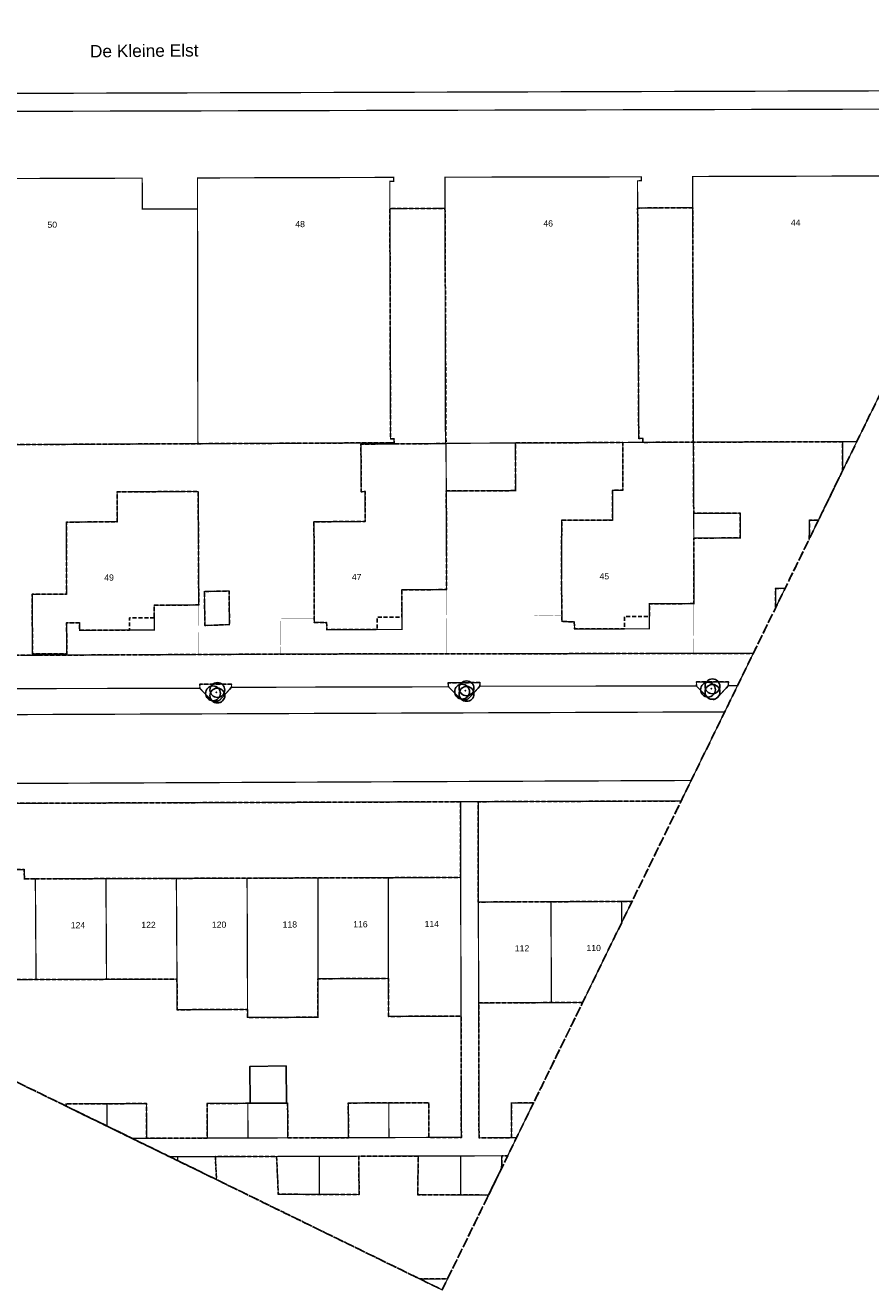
# Model space of a CAD drawing. Header units: millimetres. Extents: x -111114 to 169936, y -100721 to 166853.
# Tile 6 of 10: x 34971 to 103255, y -100721 to 1515. Entities that reach past the tile are written whole.
import ezdxf

# ---------------------------------------------------------------- set-up
doc = ezdxf.new("R2010")
doc.units = ezdxf.units.MM
doc.header["$LTSCALE"] = 100
doc.linetypes.add('HIDDEN', pattern=[9.525, 6.35, -3.175])
doc.linetypes.add('HIDDEN2', pattern=[4.7625, 3.175, -1.5875])
for name, color, linetype in [('T--L9020_PAND', 1, 'Continuous'), ('T--L9021_OVERIGBOUWWERK', 7, 'Continuous'), ('T--L9033_SCHEIDING', 14, 'FENCELINE1'), ('T--L9041_ONBEGROEID', 15, 'HIDDEN2'), ('T--L9041_WEGDEEL', 8, 'Continuous'), ('T--L9042_BEPLANTING', 92, 'Continuous'), ('T--L9042_Groenvoorziening', 92, 'HIDDEN2'), ('T--T$1--_ADERS_Straatnaam', 7, 'Continuous'), ('T--T$1--_ADRES_Huisnummer', 1, 'Continuous'), ('X--T$7--_RASTERVERDELING', 8, 'HIDDEN')]:
    doc.layers.add(name, color=color, linetype=linetype)
doc.styles.get("Standard").update_dxf_attribs({"font": 'arial.ttf'})
doc.linetypes.add('FENCELINE1', pattern='A,6.35,-2.54,[133,ltypeshp.shx,S=2.54,R=0,X=-2.54,Y=0],-2.54,25.4', length=36.83)

# ---------------------------------------------------------------- blocks, each defined once
blk = doc.blocks.new('VEGETATIEOBJECT')
for centre in [(-200, -200), (0, 200), (200, -200)]:
    blk.add_circle(centre, 600)
blk.add_point((0, 0))

msp = doc.modelspace()

# ---------------------------------------------------------------- linework, layer by layer
at = {"layer": 'T--L9020_PAND', "const_width": 100, "flags": 128}
for points in [[(48910, -32288), (48880, -13317), (44421, -13331), (44412, -10832), (28868, -10881), (28894, -32387), (48910, -32288)], [(64757, -32213), (64756, -31893), (64470, -31894), (64418, -13293), (64412, -11093), (64732, -11092), (64731, -10773), (48876, -10817), (48910, -32288), (64757, -32213)], [(69959, -32254), (73941, -32235), (84842, -32182), (84840, -31862), (84520, -31864), (84430, -13248), (84419, -11047), (84739, -11046), (84738, -10726), (68865, -10758), (68870, -13279), (68909, -32258), (69959, -32254)], [(88929, -32162), (102132, -32127), (104464, -27355), (104425, -13180), (104420, -10978), (104739, -10977), (104739, -10657), (88871, -10700), (88879, -13220), (88929, -32162)], [(65385, -44089), (68995, -44079), (68975, -36129), (68975, -36109), (68952, -32279), (62082, -32321), (62098, -36171), (62414, -36146), (62421, -38576), (58286, -38594), (58307, -46417), (58308, -46723), (59304, -46741), (59339, -47314), (63384, -47303), (65394, -47298), (65391, -46309), (65385, -44089)], [(68952, -32279), (68975, -36109), (74575, -36081), (74555, -32232), (68952, -32258), (68952, -32279)], [(84842, -32182), (83237, -32190), (83232, -36051), (82405, -36052), (82408, -38462), (78298, -38468), (78283, -43557), (78315, -46142), (78321, -46655), (79312, -46678), (79344, -47257), (83371, -47250), (85381, -47247), (85380, -46257), (85378, -45218), (88978, -45212), (88973, -41334), (88964, -36042), (88929, -32162), (84842, -32182)], [(102132, -32127), (100988, -32130), (100987, -34469), (99028, -38477), (98308, -38477), (98297, -39974), (102132, -32127)], [(38309, -46764), (39352, -46761), (39354, -47364), (43379, -47344), (45389, -47335), (45384, -46345), (45380, -45335), (48980, -45318), (48935, -36148), (42386, -36179), (42398, -38589), (38285, -38630), (38303, -44443), (35530, -44451), (35544, -49271), (38316, -49263), (38309, -46764)], [(88970, -39913), (92721, -39902), (92717, -37903), (88959, -37913), (88970, -39913)], [(96342, -43973), (95579, -43976), (95572, -45549), (96342, -43973)], [(49481, -46976), (51460, -46905), (51432, -44191), (49433, -44227), (49481, -46976)], [(29943, -69879), (29988, -75597), (35839, -75580), (35783, -67446), (34894, -67450), (34889, -66697), (33219, -66708), (33224, -67455), (29924, -67466), (29943, -69879)], [(41532, -75564), (41484, -67428), (35783, -67446), (35839, -75580), (41532, -75564)], [(41484, -67428), (41532, -75564), (47222, -75548), (47173, -67409), (41484, -67428)], [(47173, -67409), (47222, -75548), (47229, -77548), (47230, -78019), (52921, -78002), (52914, -75532), (52884, -67390), (47173, -67409)], [(52884, -67390), (52914, -75532), (52921, -78002), (52923, -78641), (58607, -78631), (58606, -75515), (58605, -67371), (52884, -67390)], [(58605, -67371), (58606, -75515), (64298, -75499), (64285, -67352), (58605, -67371)], [(64285, -67352), (64298, -75499), (64308, -78558), (70168, -78541), (70134, -67333), (64285, -67352)], [(77429, -69296), (71560, -69321), (71595, -77471), (77467, -77446), (77429, -69296)], [(77429, -69296), (77467, -77446), (79988, -77436), (83145, -70976), (83137, -69272), (77429, -69296)], [(83980, -69269), (83137, -69272), (83145, -70976), (83980, -69269)], [(41565, -85614), (38261, -85624), (38261, -85806), (41570, -87424), (41565, -85614)], [(44769, -88405), (44761, -85605), (41565, -85614), (41570, -87424), (43584, -88408), (44769, -88405)], [(52944, -85582), (49661, -85591), (49668, -88391), (52953, -88381), (52944, -85582)], [(56169, -88372), (56160, -85573), (52944, -85582), (52953, -88381), (56169, -88372)], [(64331, -85549), (61060, -85559), (61069, -88358), (64340, -88349), (64331, -85549)], [(67569, -88339), (67560, -85540), (64331, -85549), (64340, -88349), (67569, -88339)], [(76023, -85548), (74232, -85558), (74246, -88357), (74651, -88355), (76023, -85548)], [(47274, -90211), (47273, -89898), (46637, -89900), (47274, -90211)], [(50418, -91748), (50321, -89889), (47273, -89898), (47274, -90211), (50418, -91748)], [(58725, -89865), (55270, -89875), (55405, -92928), (58727, -92940), (58725, -89865)], [(58725, -89865), (58727, -92940), (61932, -92952), (61905, -89855), (58725, -89865)], [(66711, -89841), (66666, -92969), (70139, -92983), (70140, -89832), (66711, -89841)], [(73447, -90820), (73450, -89822), (70140, -89832), (70139, -92983), (72386, -92991), (73447, -90820)], [(69075, -99764), (66839, -99773), (68641, -100654), (69075, -99764)]]:
    msp.add_lwpolyline(points, dxfattribs=at)
at = {"layer": 'T--L9021_OVERIGBOUWWERK', "flags": 128}
msp.add_lwpolyline([(56080, -85574), (56033, -82566), (53095, -82611), (53141, -85581), (56080, -85574)], dxfattribs=at)
at = {"layer": 'T--L9033_SCHEIDING', "const_width": 25, "flags": 128}
for points in [[(68870, -13279), (64418, -13293)], [(88879, -13220), (84430, -13248)], [(68995, -44079), (68964, -48126)], [(48980, -45318), (48966, -49322)], [(88978, -45212), (88946, -49226)], [(55588, -49287), (55625, -46424)], [(58307, -46417), (55625, -46424)], [(76086, -46189), (78315, -46142)], [(68964, -48126), (68956, -49266)], [(28896, -49357), (35595, -49380)], [(48966, -49322), (55588, -49287)], [(68956, -49266), (69344, -49266)], [(88946, -49226), (93775, -49226)]]:
    msp.add_lwpolyline(points, dxfattribs=at)
at = {"layer": 'T--L9041_ONBEGROEID', "flags": 128}
for points in [[(88978, -45212), (85378, -45218), (85380, -46257), (83370, -46260), (83371, -47250), (79344, -47257), (79312, -46678), (78321, -46655), (78315, -46142), (78283, -43557), (78298, -38468), (82408, -38462), (82405, -36052), (83232, -36051), (83237, -32190), (74555, -32232), (74575, -36081), (68975, -36109), (68978, -37389), (68995, -44079), (65385, -44089), (65391, -46309), (63381, -46313), (63384, -47303), (59339, -47314), (59304, -46741), (58308, -46723), (58307, -46417), (58286, -38594), (62421, -38576), (62414, -36146), (62098, -36171), (62082, -32321), (68952, -32279), (68952, -32258), (68870, -13279), (64418, -13293), (64470, -31894), (64756, -31893), (64757, -32213), (48910, -32288), (28894, -32387), (28868, -10881), (26982, -10890), (26982, -11210), (26662, -11210), (26673, -32071), (26994, -32070), (26994, -32390), (11124, -32415), (11090, -10942), (8890, -10993), (8901, -13442), (8957, -32389), (8994, -44754), (13572, -49430), (15638, -49435), (28896, -49357), (35595, -49380), (48966, -49322), (55588, -49287), (68956, -49266), (69344, -49266), (76102, -49260), (88946, -49226), (93775, -49226), (95572, -45549), (95579, -43976), (96342, -43973), (98297, -39974), (98308, -38477), (99028, -38477), (100987, -34469), (100988, -32130), (94959, -32146), (92709, -32152), (88929, -32162), (88959, -37913), (92717, -37903), (92721, -39902), (88970, -39913), (88973, -41334), (88978, -45212)], [(88879, -13220), (84430, -13248), (84478, -23183), (84513, -30683), (84520, -31864), (84840, -31862), (84842, -32182), (88929, -32162), (88926, -30662), (88905, -23163), (88879, -13220)], [(45384, -46345), (43374, -46355), (43379, -47344), (39354, -47364), (39352, -46761), (38309, -46764), (38316, -49263), (35544, -49271), (35530, -44451), (38303, -44443), (38285, -38630), (42398, -38589), (42386, -36179), (48935, -36148), (48980, -45318), (45380, -45335), (45384, -46345)], [(51460, -46905), (49481, -46976), (49433, -44227), (51432, -44191), (51460, -46905)], [(35783, -67446), (41484, -67428), (47173, -67409), (52884, -67390), (58605, -67371), (64285, -67352), (70134, -67333), (70131, -61218), (64275, -61239), (58604, -61258), (52862, -61278), (47136, -61298), (41447, -61318), (35740, -61339), (29882, -61359), (29924, -67466), (33224, -67455), (33219, -66708), (34889, -66697), (34894, -67450), (35783, -67446)], [(87945, -61156), (83101, -61173), (77392, -61193), (71559, -61214), (71560, -69321), (77429, -69296), (83137, -69272), (83980, -69269), (87945, -61156)], [(52923, -78641), (52921, -78002), (47230, -78019), (47229, -77548), (47222, -75548), (41532, -75564), (35839, -75580), (29988, -75597), (29943, -69879), (25943, -69911), (25966, -74636), (20101, -74665), (20108, -76934), (66839, -99773), (69075, -99764), (73935, -89821), (73450, -89822), (73447, -90820), (72386, -92991), (70139, -92983), (66666, -92969), (66711, -89841), (64420, -89848), (61905, -89855), (61932, -92952), (58727, -92940), (55405, -92928), (55270, -89875), (52991, -89881), (50321, -89889), (50418, -91748), (38261, -85806), (38261, -85624), (41565, -85614), (44761, -85605), (44769, -88405), (47301, -88398), (49668, -88391), (49661, -85591), (52944, -85582), (53141, -85581), (56080, -85574), (56160, -85573), (56169, -88372), (58608, -88365), (61069, -88358), (61060, -85559), (64331, -85549), (67560, -85540), (67569, -88339), (70191, -88332), (70185, -85531), (70168, -78541), (64308, -78558), (64298, -75499), (58606, -75515), (58607, -78631), (54136, -78639), (52923, -78641)], [(79988, -77436), (77467, -77446), (71595, -77471), (71602, -80635), (71618, -88371), (74246, -88357), (74232, -85558), (76023, -85548), (79988, -77436)]]:
    msp.add_lwpolyline(points, dxfattribs=at)
at = {"layer": 'T--L9041_WEGDEEL', "const_width": 100, "flags": 128}
for points in [[(13956, -4029), (15181, -4041), (116003, -3745), (119434, 3276), (101135, 3225), (101094, 3225), (93735, 3198), (87880, 3176), (16473, 2913), (16017, 2884), (15565, 2955)], [(16607, -5511), (17929, -5480), (115279, -5227), (116003, -3745), (15181, -4041)], [(115279, -5227), (17929, -5480), (16607, -5511), (8867, -9164), (8890, -10993), (11090, -10942), (26982, -10890), (28868, -10881)], [(28868, -10881), (44412, -10832), (44421, -13331), (48880, -13317), (48876, -10817), (64731, -10773), (64732, -11092), (64412, -11093), (64418, -13293), (68870, -13279), (68865, -10758), (84738, -10726), (84739, -11046), (84419, -11047), (84430, -13248), (88879, -13220), (88871, -10700), (104739, -10657)], [(93775, -49226), (88946, -49226), (76102, -49260), (69344, -49266), (68956, -49266), (55588, -49287), (48966, -49322), (35595, -49380), (28896, -49357)], [(31590, -52082), (49066, -52049), (49065, -51720), (51623, -51714), (51623, -51972), (69140, -51929), (69139, -51599), (71696, -51594), (71697, -51881), (89183, -51869), (89183, -51540), (91758, -51537), (91758, -51836), (92499, -51836), (93775, -49226)], [(16478, -54243), (91463, -53956), (92499, -51836)], [(92499, -51836), (91758, -51836), (90842, -52837), (90810, -52859), (90777, -52880), (90744, -52898), (90709, -52913), (90672, -52928), (90636, -52939), (90598, -52947), (90560, -52953), (90522, -52958), (90484, -52959), (90445, -52957), (90406, -52953), (90369, -52947), (90331, -52939), (90294, -52928), (90259, -52914), (90223, -52898), (90189, -52880), (90156, -52859), (90125, -52837), (90095, -52813), (89183, -51869), (71697, -51881), (70781, -52871), (70753, -52894), (70723, -52915), (70692, -52933), (70660, -52950), (70627, -52963), (70592, -52975), (70557, -52985), (70522, -52992), (70486, -52997), (70449, -52999), (70414, -52998), (70377, -52996), (70341, -52991), (70306, -52982), (70271, -52972), (70237, -52960), (70204, -52945), (70172, -52928), (70142, -52909), (70112, -52888), (70084, -52864), (69140, -51929), (51623, -51972), (50712, -52969), (50683, -52994), (50652, -53017), (50619, -53038), (50586, -53056), (50551, -53072), (50516, -53087), (50480, -53098), (50443, -53107), (50405, -53113), (50366, -53118), (50329, -53120), (50290, -53119), (50253, -53116), (50215, -53109), (50178, -53101), (50141, -53090), (50105, -53077), (50070, -53061), (50037, -53043), (50004, -53023), (49973, -53001), (49066, -52049), (31590, -52082)], [(-1269, -61091), (98, -60636), (1493, -60276), (2909, -60012), (4339, -59845), (5778, -59777), (7219, -59806), (19780, -59801), (29872, -59757), (88755, -59498), (91463, -53956), (16478, -54243), (14891, -54247)], [(-781, -66725), (872, -66719), (7264, -66697), (20114, -66650), (20151, -67481), (20159, -69939), (25943, -69911), (29943, -69879), (29924, -67466), (29882, -61359), (35740, -61339), (41447, -61318), (47136, -61298), (52862, -61278), (58604, -61258), (64275, -61239), (70131, -61218), (71559, -61214), (77392, -61193), (83101, -61173), (87945, -61156), (88755, -59498), (29872, -59757)], [(46637, -89900), (47273, -89898), (50321, -89889), (52991, -89881), (55270, -89875), (58725, -89865), (61905, -89855), (64420, -89848), (66711, -89841), (70140, -89832), (73450, -89822), (73935, -89821), (74651, -88355), (74246, -88357), (71618, -88371), (71602, -80635), (71595, -77471), (71560, -69321), (71559, -61214), (70131, -61218), (70134, -67333), (70168, -78541), (70185, -85531), (70191, -88332), (67569, -88339), (64340, -88349), (61069, -88358), (58608, -88365), (56169, -88372), (52953, -88381), (49668, -88391), (47301, -88398), (44769, -88405), (43584, -88408), (46637, -89900)]]:
    msp.add_lwpolyline(points, dxfattribs=at)
at = {"layer": 'T--L9042_Groenvoorziening', "flags": 128}
for points in [[(49973, -53001), (50004, -53023), (50037, -53043), (50070, -53061), (50105, -53077), (50141, -53090), (50178, -53101), (50215, -53109), (50253, -53116), (50290, -53119), (50329, -53120), (50366, -53118), (50405, -53113), (50443, -53107), (50480, -53098), (50516, -53087), (50551, -53072), (50586, -53056), (50619, -53038), (50652, -53017), (50683, -52994), (50712, -52969), (51623, -51972), (51623, -51714), (49065, -51720), (49066, -52049), (49973, -53001)], [(70084, -52864), (70112, -52888), (70142, -52909), (70172, -52928), (70204, -52945), (70237, -52960), (70271, -52972), (70306, -52982), (70341, -52991), (70377, -52996), (70414, -52998), (70449, -52999), (70486, -52997), (70522, -52992), (70557, -52985), (70592, -52975), (70627, -52963), (70660, -52950), (70692, -52933), (70723, -52915), (70753, -52894), (70781, -52871), (71697, -51881), (71696, -51594), (69139, -51599), (69140, -51929), (70084, -52864)], [(90095, -52813), (90125, -52837), (90156, -52859), (90189, -52880), (90223, -52898), (90259, -52914), (90294, -52928), (90331, -52939), (90369, -52947), (90406, -52953), (90445, -52957), (90484, -52959), (90522, -52958), (90560, -52953), (90598, -52947), (90636, -52939), (90672, -52928), (90709, -52913), (90744, -52898), (90777, -52880), (90810, -52859), (90842, -52837), (91758, -51836), (91758, -51537), (89183, -51540), (89183, -51869), (90095, -52813)]]:
    msp.add_lwpolyline(points, dxfattribs=at)
at = {"layer": 'X--T$7--_RASTERVERDELING', "flags": 128}
msp.add_lwpolyline([(-111047, -12835), (68641, -100654), (156460, 79034), (-23228, 166853), (-111047, -12835)], dxfattribs=at)

# ---------------------------------------------------------------- block references
at = {"layer": 'T--L9042_BEPLANTING', "rotation": 333.953832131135}
for p in [(90386, -52071), (50395, -52366), (70520, -52235)]:
    msp.add_blockref('VEGETATIEOBJECT', p, dxfattribs=at)

# ---------------------------------------------------------------- texts
at = {"layer": 'T--T$1--_ADERS_Straatnaam', "insert": (40188, -591), "char_height": 1000, "width": 30721.07, "attachment_point": 4, "rotation": 0.55383}
msp.add_mtext('De Kleine Elst', dxfattribs=at)
at = {"layer": 'T--T$1--_ADRES_Huisnummer'}
for s, rotation, p in [('48', 0.15383, (56779, -14795)), ('46', 0.05383, (76815, -14742)), ('44', 0.15383, (96809, -14679)), ('50', 0.25383, (36761, -14846)), ('49', 0.25383, (41347, -43354)), ('47', 0.15383, (61350, -43309)), ('45', 0.05383, (81351, -43253)), ('124', 0.15383, (38646, -71437)), ('122', 0.15383, (44341, -71419)), ('120', 0.15383, (50041, -71400)), ('118', 0.15383, (55757, -71381)), ('116', 0.15383, (61457, -71362)), ('114', 0.15383, (67222, -71342)), ('112', 0.15383, (74511, -73308)), ('110', 0.15383, (80299, -73284))]:
    msp.add_text(s, height=500, rotation=rotation, dxfattribs=at).set_placement(p)

doc.saveas('drawing.dxf')
